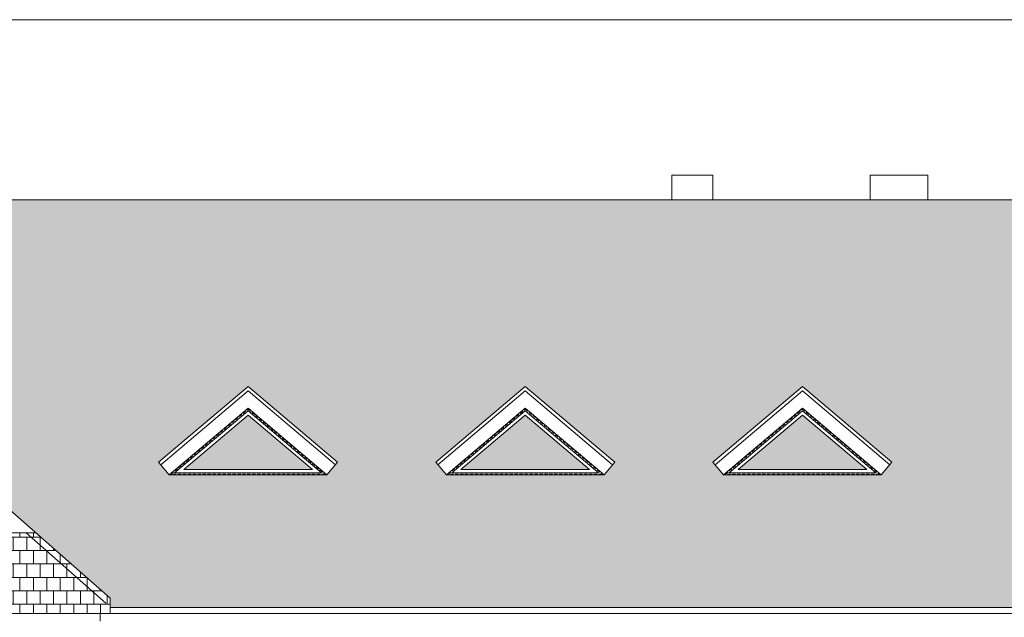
# Model space of a CAD drawing. Header units: millimetres. Extents: x 28291 to 177760, y -399809 to -170937.
# Tile 40 of 256: x 79166 to 80655, y -237642 to -236738. Entities that reach past the tile are written whole.
import ezdxf

# ---------------------------------------------------------------- set-up
doc = ezdxf.new("R2010")
doc.units = ezdxf.units.MM
doc.linetypes.add('CARKOVANA', pattern=[7.5, 5, -2.5])
for name, color, linetype, lineweight in [('! opisy okien elewacja', 7, 'Continuous', 0), ('!! 0_ WIDOK ELEWACJA', 4, 'Continuous', 0), ('!! 0_Istn-drzwi', 1, 'Continuous', 13), ('!! 1_Hatch dach', 252, 'Continuous', 5), ('!! 2_NOWE OKNA WIDOk - remont', 140, 'Continuous', 5)]:
    doc.layers.add(name, color=color, linetype=linetype, lineweight=lineweight)
doc.layers.add('!! 0_ Istn-okna - wymienione', color=9, linetype='Continuous', lineweight=13, true_color=0x808080)

# ---------------------------------------------------------------- blocks, each defined once
blk = doc.blocks.new('OKNO TRÓJKĄTNE')
at = {"layer": '!! 1_Hatch dach', "true_color": 0x575757}
h = blk.add_hatch(dxfattribs=at)
h.set_pattern_fill('DOTS', color=251, angle=360)
h.set_pattern_definition([(0, (0, -1172.6692), (0.79375, 1.5875), [0, -1.5875])])
h.paths.add_polyline_path([(80252.6, -237418.3), (80349.9, -237336), (80447.2, -237418.3)])
at = {"layer": '!! 0_ Istn-okna - wymienione', "linetype": 'CARKOVANA', "lineweight": 5}
blk.add_lwpolyline([(80233.5, -237425.3), (80349.9, -237326.9), (80466.3, -237425.3)], close=True, dxfattribs=at)
at = {"layer": '!! 0_ Istn-okna - wymienione'}
for points in [[(80238.9, -237423.3), (80349.9, -237329.5), (80460.9, -237423.3)], [(80252.6, -237418.3), (80349.9, -237336), (80447.2, -237418.3)]]:
    blk.add_lwpolyline(points, close=True, dxfattribs=at)

msp = doc.modelspace()

# ---------------------------------------------------------------- hatches: boundary and pattern name
at = {"layer": '!! 1_Hatch dach', "true_color": 0x990000}
h = msp.add_hatch(dxfattribs=at)
h.set_pattern_fill('AR-B88', color=14, scale=0.1, angle=180)
h.paths.add_polyline_path([(79303.25991, -237613.0165), (79303.25991, -237627.22212), (82067.25991, -237627.22212), (82067.25991, -237010.26576), (75781.25991, -237010.26576), (75781.25991, -237627.22212), (77951.25991, -237627.22212), (77951.25991, -237891.63335), (78244.25991, -237891.63335), (78244.25991, -237647.85452), (78174.25991, -237647.85452), (78174.25991, -237635.86593), (78159.25991, -237635.86593), (78159.25991, -237613.0165), (78731.25991, -237109.6565)])
h.paths.add_polyline_path([(79511.5687, -237292.80212), (79646.87991, -237407.24742), (79630.73536, -237426.33547), (79392.40203, -237426.33547), (79376.25749, -237407.24742)], flags=16)
h.paths.add_polyline_path([(79511.5687, -237325.54511), (79630.73536, -237426.33547), (79392.40203, -237426.33547)], flags=0)
h.paths.add_polyline_path([(79511.5687, -237329.47427), (79622.54287, -237423.33547), (79400.59453, -237423.33547)], flags=0)
h.paths.add_polyline_path([(79795.42415, -237407.24742), (79930.73536, -237292.80212), (80066.04658, -237407.24742), (80049.90203, -237426.33547), (79811.5687, -237426.33547)], flags=16)
h.paths.add_polyline_path([(79811.5687, -237426.33547), (79930.73536, -237325.54511), (80049.90203, -237426.33547)], flags=0)
h.paths.add_polyline_path([(79819.7612, -237423.33547), (79930.73536, -237329.47427), (80041.70953, -237423.33547)], flags=0)
h.paths.add_polyline_path([(80214.59082, -237407.24742), (80349.90203, -237292.80212), (80485.21324, -237407.24742), (80469.0687, -237426.33547), (80230.73536, -237426.33547)], flags=16)
h.paths.add_polyline_path([(80230.73536, -237426.33547), (80349.90203, -237325.54511), (80469.0687, -237426.33547)], flags=0)
h.paths.add_polyline_path([(80238.92786, -237423.33547), (80349.90203, -237329.47427), (80460.8762, -237423.33547)], flags=0)
h.paths.add_polyline_path([(78086.26233, -237407.24742), (78070.11779, -237426.33547), (77831.78445, -237426.33547), (77815.63991, -237407.24742), (77950.95112, -237292.80212)], flags=16)
h.paths.add_polyline_path([(78070.11779, -237426.33547), (77831.78445, -237426.33547), (77950.95112, -237325.54511)], flags=0)
h.paths.add_polyline_path([(78061.92529, -237423.33547), (77839.97695, -237423.33547), (77950.95112, -237329.47427)], flags=0)
h.paths.add_polyline_path([(80790.64743, -237407.24742), (80925.95864, -237292.80212), (81061.26985, -237407.24742), (81045.1253, -237426.33547), (81035.1253, -237426.33547), (81035.1253, -237565.70631), (80816.79197, -237565.70631), (80816.79197, -237426.33547), (80806.79197, -237426.33547)], flags=16)
h.paths.add_polyline_path([(80840.95864, -237436.70631), (81010.95864, -237436.70631), (81010.95864, -237555.70631), (80840.95864, -237555.70631)], flags=0)
h.paths.add_polyline_path([(80847.95864, -237443.70631), (80923.45864, -237443.70631), (80923.45864, -237548.70631), (80847.95864, -237548.70631)], flags=0)
h.paths.add_polyline_path([(80849.95864, -237445.16588), (80850.69918, -237445.70631), (80884.98959, -237445.70631), (80885.70864, -237443.70631), (80886.42769, -237445.70631), (80921.26817, -237445.70631), (80921.26817, -237542.61361), (80922.73959, -237546.70631), (80850.80561, -237546.70631), (80847.95864, -237548.70631), (80849.95864, -237543.1434)], flags=0)
h.paths.add_polyline_path([(77667.09567, -237407.24742), (77650.95112, -237426.33547), (77412.61779, -237426.33547), (77396.47324, -237407.24742), (77531.78445, -237292.80212)], flags=16)
h.paths.add_polyline_path([(80928.45864, -237443.70631), (81003.95864, -237443.70631), (81003.95864, -237548.70631), (80928.45864, -237548.70631)], flags=0)
h.paths.add_polyline_path([(80930.64911, -237445.70631), (80965.48959, -237445.70631), (80966.20864, -237443.70631), (80966.92769, -237445.70631), (81001.21809, -237445.70631), (81001.95864, -237445.16588), (81001.95864, -237543.1434), (81003.95864, -237548.70631), (81001.11167, -237546.70631), (80929.17769, -237546.70631), (80930.64911, -237542.61361)], flags=0)
h.paths.add_polyline_path([(77650.95112, -237426.33547), (77412.61779, -237426.33547), (77531.78445, -237325.54511)], flags=0)
h.paths.add_polyline_path([(77642.75862, -237423.33547), (77420.81029, -237423.33547), (77531.78445, -237329.47427)], flags=0)
h.paths.add_polyline_path([(81090.64743, -237407.24742), (81225.95864, -237292.80212), (81361.26985, -237407.24742), (81345.1253, -237426.33547), (81335.1253, -237426.33547), (81335.1253, -237565.70631), (81116.79197, -237565.70631), (81116.79197, -237426.33547), (81106.79197, -237426.33547)], flags=16)
h.paths.add_polyline_path([(81140.95864, -237436.70631), (81310.95864, -237436.70631), (81310.95864, -237555.70631), (81140.95864, -237555.70631)], flags=0)
h.paths.add_polyline_path([(81147.95864, -237443.70631), (81223.45864, -237443.70631), (81223.45864, -237548.70631), (81147.95864, -237548.70631)], flags=0)
h.paths.add_polyline_path([(81149.95864, -237445.16588), (81150.69918, -237445.70631), (81184.98959, -237445.70631), (81185.70864, -237443.70631), (81186.42769, -237445.70631), (81221.26817, -237445.70631), (81221.26817, -237542.61361), (81222.73959, -237546.70631), (81150.80561, -237546.70631), (81147.95864, -237548.70631), (81149.95864, -237543.1434)], flags=0)
h.paths.add_polyline_path([(81228.45864, -237443.70631), (81303.95864, -237443.70631), (81303.95864, -237548.70631), (81228.45864, -237548.70631)], flags=0)
h.paths.add_polyline_path([(81230.64911, -237445.70631), (81265.48959, -237445.70631), (81266.20864, -237443.70631), (81266.92769, -237445.70631), (81301.21809, -237445.70631), (81301.95864, -237445.16588), (81301.95864, -237543.1434), (81303.95864, -237548.70631), (81301.11167, -237546.70631), (81229.17769, -237546.70631), (81230.64911, -237542.61361)], flags=0)
h.paths.add_polyline_path([(77247.929, -237407.24742), (77231.78445, -237426.33547), (76993.45112, -237426.33547), (76977.30658, -237407.24742), (77112.61779, -237292.80212)], flags=16)
h.paths.add_polyline_path([(77231.78445, -237426.33547), (76993.45112, -237426.33547), (77112.61779, -237325.54511)], flags=0)
h.paths.add_polyline_path([(77223.59196, -237423.33547), (77001.64362, -237423.33547), (77112.61779, -237329.47427)], flags=0)
h.paths.add_polyline_path([(81390.64743, -237407.24742), (81525.95864, -237292.80212), (81661.26985, -237407.24742), (81645.1253, -237426.33547), (81635.1253, -237426.33547), (81635.1253, -237565.70631), (81416.79197, -237565.70631), (81416.79197, -237426.33547), (81406.79197, -237426.33547)], flags=16)
h.paths.add_polyline_path([(81440.95864, -237436.70631), (81610.95864, -237436.70631), (81610.95864, -237555.70631), (81440.95864, -237555.70631)], flags=0)
h.paths.add_polyline_path([(81447.95864, -237443.70631), (81523.45864, -237443.70631), (81523.45864, -237548.70631), (81447.95864, -237548.70631)], flags=0)
h.paths.add_polyline_path([(81449.95864, -237445.16588), (81450.69918, -237445.70631), (81484.98959, -237445.70631), (81485.70864, -237443.70631), (81486.42769, -237445.70631), (81521.26817, -237445.70631), (81521.26817, -237542.61361), (81522.73959, -237546.70631), (81450.80561, -237546.70631), (81447.95864, -237548.70631), (81449.95864, -237543.1434)], flags=0)
h.paths.add_polyline_path([(81528.45864, -237443.70631), (81603.95864, -237443.70631), (81603.95864, -237548.70631), (81528.45864, -237548.70631)], flags=0)
h.paths.add_polyline_path([(81530.64911, -237445.70631), (81565.48959, -237445.70631), (81566.20864, -237443.70631), (81566.92769, -237445.70631), (81601.21809, -237445.70631), (81601.95864, -237445.16588), (81601.95864, -237543.1434), (81603.95864, -237548.70631), (81601.11167, -237546.70631), (81529.17769, -237546.70631), (81530.64911, -237542.61361)], flags=0)
h.paths.add_polyline_path([(81699.9487, -237407.24742), (81835.25991, -237292.80212), (81970.57112, -237407.24742), (81954.42658, -237426.33547), (81944.42658, -237426.33547), (81944.42658, -237565.70631), (81726.09324, -237565.70631), (81726.09324, -237426.33547), (81716.09324, -237426.33547)], flags=16)
h.paths.add_polyline_path([(81750.25991, -237436.70631), (81920.25991, -237436.70631), (81920.25991, -237555.70631), (81750.25991, -237555.70631)], flags=0)
h.paths.add_polyline_path([(81757.25991, -237443.70631), (81832.75991, -237443.70631), (81832.75991, -237548.70631), (81757.25991, -237548.70631)], flags=0)
h.paths.add_polyline_path([(81759.25991, -237445.16588), (81760.00045, -237445.70631), (81794.29086, -237445.70631), (81795.00991, -237443.70631), (81795.72896, -237445.70631), (81830.56944, -237445.70631), (81830.56944, -237542.61361), (81832.04086, -237546.70631), (81760.10688, -237546.70631), (81757.25991, -237548.70631), (81759.25991, -237543.1434)], flags=0)
h.paths.add_polyline_path([(81837.75991, -237443.70631), (81913.25991, -237443.70631), (81913.25991, -237548.70631), (81837.75991, -237548.70631)], flags=0)
h.paths.add_polyline_path([(81839.95038, -237445.70631), (81874.79086, -237445.70631), (81875.50991, -237443.70631), (81876.22896, -237445.70631), (81910.51937, -237445.70631), (81911.25991, -237445.16588), (81911.25991, -237543.1434), (81913.25991, -237548.70631), (81910.41294, -237546.70631), (81838.47896, -237546.70631), (81839.95038, -237542.61361)], flags=0)
h.paths.add_polyline_path([(81829.08766, -237545.54668), (81881.11147, -237545.54668), (81881.11147, -237538.04668), (81829.08766, -237538.04668)], flags=8)
h.paths.add_polyline_path([(81519.78639, -237545.54668), (81571.8102, -237545.54668), (81571.8102, -237538.04668), (81519.78639, -237538.04668)], flags=8)
h.paths.add_polyline_path([(81219.78639, -237545.54668), (81271.8102, -237545.54668), (81271.8102, -237538.04668), (81219.78639, -237538.04668)], flags=8)
h.paths.add_polyline_path([(80919.78639, -237545.54668), (80971.8102, -237545.54668), (80971.8102, -237538.04668), (80919.78639, -237538.04668)], flags=8)
h = msp.add_hatch(dxfattribs=at)
h.set_pattern_fill('AR-B88', color=14, scale=0.1, angle=180)
h.paths.add_polyline_path([(78159.25991, -237626.33716), (78159.25991, -237635.86593), (78174.25991, -237635.86593), (79303.25991, -237635.86593), (79303.25991, -237613.0165), (79191.04315, -237514.26576), (78286.61378, -237514.26576)])

# ---------------------------------------------------------------- linework, layer by layer
at = {"layer": '! opisy okien elewacja'}
for points in [[(82687.95751, -238865.24478), (75348.20682, -238865.24478), (75348.20682, -236737.82104), (82687.95751, -236737.82104)], [(82067.25991, -237010.26576), (75781.25991, -237010.26576), (75781.25991, -237627.22212), (77951.25991, -237627.22212), (77951.25991, -237891.63335), (78244.25991, -237891.63335), (78244.25991, -237647.85452), (78174.25991, -237647.85452), (78174.25991, -237635.86593), (78159.25991, -237635.86593), (78159.25991, -237613.0165), (78731.25991, -237109.6565), (79303.25991, -237613.0165), (79303.25991, -237627.22212), (82067.25991, -237627.22212)]]:
    msp.add_lwpolyline(points, close=True, dxfattribs=at)
for points in [[(79630.73536, -237426.33547), (79392.40203, -237426.33547)], [(80049.90203, -237426.33547), (79811.5687, -237426.33547)], [(80469.0687, -237426.33547), (80230.73536, -237426.33547)]]:
    msp.add_lwpolyline(points, dxfattribs=at)
at = {"layer": '!! 0_ WIDOK ELEWACJA'}
for p, q in [((79376.25749, -237407.24742), (79511.5687, -237292.80212)), ((79379.4864, -237411.06503), (79511.5687, -237299.35071)), ((79511.5687, -237292.80212), (79646.87991, -237407.24742)), ((79511.5687, -237299.35071), (79643.651, -237411.06503)), ((79795.42415, -237407.24742), (79930.73536, -237292.80212)), ((79798.65306, -237411.06503), (79930.73536, -237299.35071)), ((79930.73536, -237292.80212), (80066.04658, -237407.24742)), ((79930.73536, -237299.35071), (80062.81767, -237411.06503)), ((80214.59082, -237407.24742), (80349.90203, -237292.80212)), ((80217.81973, -237411.06503), (80349.90203, -237299.35071)), ((80349.90203, -237292.80212), (80485.21324, -237407.24742)), ((80349.90203, -237299.35071), (80481.98433, -237411.06503)), ((79392.40203, -237426.33547), (79511.5687, -237325.54511)), ((79511.5687, -237325.54511), (79630.73536, -237426.33547)), ((79811.5687, -237426.33547), (79930.73536, -237325.54511)), ((79930.73536, -237325.54511), (80049.90203, -237426.33547)), ((80230.73536, -237426.33547), (80349.90203, -237325.54511)), ((80349.90203, -237325.54511), (80469.0687, -237426.33547))]:
    msp.add_line(p, q, dxfattribs=at)
for points in [[(80152.25991, -236973.26576), (80214.25991, -236973.26576), (80214.25991, -237010.26576), (80152.25991, -237010.26576)], [(80452.25991, -236973.26576), (80539.25991, -236973.26576), (80539.25991, -237010.26576), (80452.25991, -237010.26576)], [(79511.5687, -237325.54511), (79630.73536, -237426.33547), (79392.40203, -237426.33547)], [(79511.5687, -237329.47427), (79622.54287, -237423.33547), (79400.59453, -237423.33547)], [(79930.73536, -237325.54511), (80049.90203, -237426.33547), (79811.5687, -237426.33547)], [(79930.73536, -237329.47427), (80041.70953, -237423.33547), (79819.7612, -237423.33547)], [(80349.90203, -237325.54511), (80469.0687, -237426.33547), (80230.73536, -237426.33547)], [(80349.90203, -237329.47427), (80460.8762, -237423.33547), (80238.92786, -237423.33547)]]:
    msp.add_lwpolyline(points, close=True, dxfattribs=at)
for points in [[(82077.25991, -237010.26576), (75771.25991, -237010.26576)], [(78731.25991, -237109.6565), (79303.25991, -237613.0165)], [(78271.47667, -237514.26576), (79191.04315, -237514.26576)], [(79175.90604, -237514.26576), (79296.65363, -237620.52364)], [(79303.25991, -237613.0165), (79303.25991, -237635.86593), (79288.25991, -237635.86593)], [(82077.25991, -237627.22212), (79303.25991, -237627.22212)], [(78174.25991, -237635.86593), (79303.25991, -237635.86593)], [(82077.25991, -237635.86593), (79288.25991, -237635.86593)], [(79288.25991, -237635.86593), (79288.25991, -237647.85452)]]:
    msp.add_lwpolyline(points, dxfattribs=at)
at = {"layer": '!! 0_Istn-drzwi'}
for points in [[(79392.40203, -237426.33547), (79376.25749, -237407.24742)], [(79630.73536, -237426.33547), (79646.87991, -237407.24742)], [(79811.5687, -237426.33547), (79795.42415, -237407.24742)], [(80049.90203, -237426.33547), (80066.04658, -237407.24742)], [(80230.73536, -237426.33547), (80214.59082, -237407.24742)], [(80469.0687, -237426.33547), (80485.21324, -237407.24742)]]:
    msp.add_lwpolyline(points, dxfattribs=at)

# ---------------------------------------------------------------- block references
at = {"layer": '!! 0_ Istn-okna - wymienione'}
for p in [(-838.33333, 0), (-419.16667, 0)]:
    msp.add_blockref('OKNO TRÓJKĄTNE', p, dxfattribs=at)
at = {"layer": '!! 2_NOWE OKNA WIDOk - remont'}
msp.add_blockref('OKNO TRÓJKĄTNE', (0, 0), dxfattribs=at)

doc.saveas('drawing.dxf')
